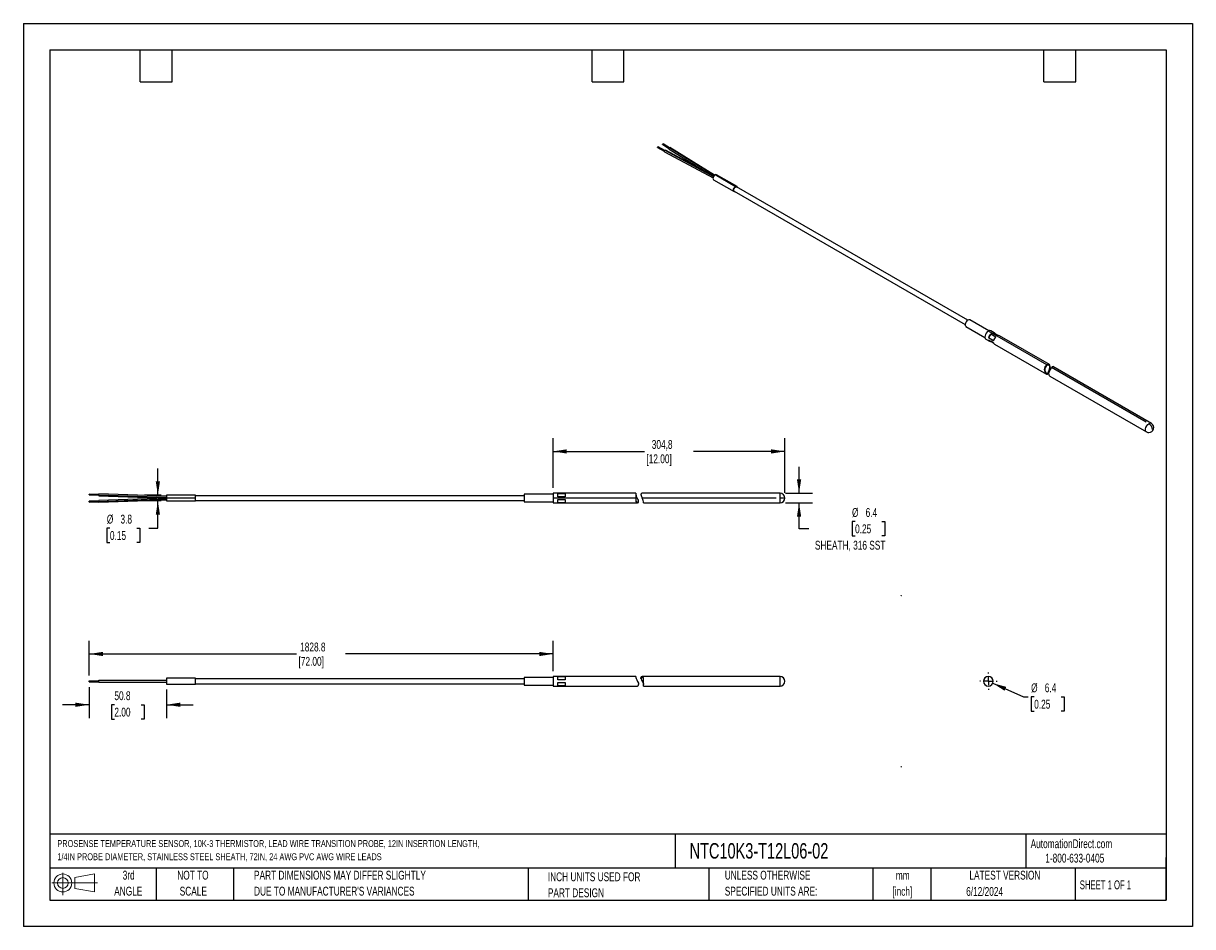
# Model space of a CAD drawing. Header units: millimetres. Extents: x 0 to 768, y 0 to 594.
import ezdxf

# ---------------------------------------------------------------- set-up
doc = ezdxf.new("R2010")
doc.units = ezdxf.units.MM
doc.header["$LTSCALE"] = 2.75
doc.linetypes.add('CENTERX2', pattern=[20.32, 12.7, -2.54, 2.54, -2.54])
doc.layers.add('CENTER', color=40, linetype='CENTERX2')
doc.layers.add('SLD-DEFPOINTS', color=7, linetype='Continuous')
doc.layers.add('DIMENSIONS', color=140, linetype='Continuous', lineweight=25)
doc.layers.add('TEXT', color=140, linetype='Continuous', lineweight=25)
doc.styles.add('SLDTEXTSTYLE0', font='TXT', dxfattribs={"width": 0.7})
doc.styles.add('SLDTEXTSTYLE1', font='TXT', dxfattribs={"width": 0.65})
doc.dimstyles.new('SLDDIMSTYLE0', dxfattribs={"dimtxt": 5.934521, "dimasz": 9.0805, "dimexe": 0, "dimexo": 0.0625, "dimgap": 1.48363, "dimtad": 0, "dimtih": 1, "dimtoh": 1, "dimdec": 1, "dimrnd": 1e-09, "dimzin": 12, "dimdsep": 46, "dimtxsty": 'SLDTEXTSTYLE0', "dimsah": 1, "dimcen": 0, "dimadec": 0, "dimazin": 3, "dimtfac": 1, "dimtdec": 1, "dimtofl": 0, "dimtmove": 0, "dimatfit": 3, "dimfxl": 0, "dimfrac": 2, "dimtolj": 1, "dimtzin": 12, "dimarcsym": 0})
doc.dimstyles.new('SLDDIMSTYLE1', dxfattribs={"dimtxt": 5.934521, "dimasz": 9.0805, "dimexe": 0, "dimexo": 0.0625, "dimgap": 1.48363, "dimtad": 0, "dimtih": 1, "dimtoh": 1, "dimdec": 1, "dimrnd": 1e-09, "dimzin": 12, "dimdsep": 46, "dimtxsty": 'SLDTEXTSTYLE0', "dimsah": 1, "dimcen": 0.09, "dimadec": 0, "dimazin": 3, "dimtfac": 1, "dimtdec": 1, "dimtofl": 0, "dimtmove": 0, "dimatfit": 3, "dimfxl": 0, "dimfrac": 2, "dimtolj": 1, "dimtzin": 12, "dimarcsym": 0})
doc.dimstyles.new('SLDDIMSTYLE2', dxfattribs={"dimtxt": 5.934521, "dimasz": 9.0805, "dimexe": 0, "dimexo": 0.0625, "dimgap": 1.48363, "dimtad": 0, "dimtih": 1, "dimtoh": 1, "dimdec": 1, "dimrnd": 1e-09, "dimzin": 12, "dimdsep": 46, "dimtxsty": 'SLDTEXTSTYLE0', "dimsah": 1, "dimcen": 0.09, "dimadec": 0, "dimazin": 3, "dimtfac": 1, "dimtdec": 1, "dimtmove": 0, "dimatfit": 0, "dimfxl": 0, "dimfrac": 2, "dimtolj": 1, "dimtzin": 12, "dimarcsym": 0})

# ---------------------------------------------------------------- blocks, each defined once
blk = doc.blocks.new('Block11')
at = {"color": 7, "linetype": 'Continuous', "lineweight": 18}
for p, q in [((0, 7.92), (29.9, 7.92)), ((7.12, 14.6), (7.12, 0)), ((15.07, 11.46), (27.98, 13.84)), ((15.07, 4.39), (15.07, 11.46)), ((27.98, 13.84), (27.98, 2.01)), ((15.07, 4.39), (27.98, 2.01))]:
    blk.add_line(p, q, dxfattribs=at)
for radius in [5.91, 3.54]:
    blk.add_circle((7.12, 7.92), radius, dxfattribs=at)
blk = doc.blocks.new('Block12')
at = {"layer": 'SLD-DEFPOINTS'}
blk.add_blockref('Block11', (0, 0), dxfattribs=at)
blk = doc.blocks.new('SW_NOTE_0')
at = {"layer": 'TEXT', "color": 0, "linetype": 'CENTERX2', "lineweight": 18, "char_height": 4.5446, "attachment_point": 1, "style": 'SLDTEXTSTYLE0'}
for s, insert in [('PROSENSE TEMPERATURE SENSOR, 10K-3 THERMISTOR,\xa0LEAD WIRE TRANSITION PROBE, 12IN INSERTION LENGTH,', (0, 5.86)), ('1/4IN\xa0PROBE\xa0DIAMETER, STAINLESS STEEL SHEATH, 72IN, 24 AWG PVC AWG\xa0WIRE\xa0LEADS', (0, -2.81))]:
    blk.add_mtext(s, dxfattribs=dict(at, insert=insert))
blk = doc.blocks.new('SW_NOTE_0_1')
at = {"layer": 'TEXT', "color": 0, "linetype": 'CENTERX2', "lineweight": 18, "char_height": 5.821, "attachment_point": 2, "style": 'SLDTEXTSTYLE0'}
for s, insert in [('mm', (7.82, 7.5)), ('[inch]', (7.59, -3.01))]:
    blk.add_mtext(s, dxfattribs=dict(at, insert=insert))
blk = doc.blocks.new('SW_NOTE_0_2')
at = {"layer": 'TEXT', "color": 0, "linetype": 'CENTERX2', "lineweight": 18, "char_height": 5.8208, "attachment_point": 1, "style": 'SLDTEXTSTYLE0'}
for s, insert in [('UNLESS OTHERWISE', (0, 7.5)), ('SPECIFIED UNITS ARE:', (0, -3.01))]:
    blk.add_mtext(s, dxfattribs=dict(at, insert=insert))
blk = doc.blocks.new('SW_NOTE_0_3')
at = {"layer": 'TEXT', "color": 0, "linetype": 'CENTERX2', "lineweight": 18, "char_height": 5.8208, "attachment_point": 1, "style": 'SLDTEXTSTYLE0'}
for s, insert in [('PART DIMENSIONS MAY DIFFER SLIGHTLY', (0, 7.5)), ("DUE TO MANUFACTURER'S VARIANCES", (0, -3.01))]:
    blk.add_mtext(s, dxfattribs=dict(at, insert=insert))
blk = doc.blocks.new('SW_NOTE_0_4')
at = {"layer": 'TEXT', "color": 0, "linetype": 'CENTERX2', "lineweight": 18, "char_height": 5.821, "attachment_point": 2, "style": 'SLDTEXTSTYLE0'}
for s, insert in [('NOT TO', (14.46, 7.5)), ('SCALE', (14.73, -3.01))]:
    blk.add_mtext(s, dxfattribs=dict(at, insert=insert))
blk = doc.blocks.new('SW_NOTE_0_5')
at = {"layer": 'TEXT', "color": 0, "linetype": 'CENTERX2', "lineweight": 18, "char_height": 5.821, "attachment_point": 2, "style": 'SLDTEXTSTYLE0'}
for s, insert in [('3rd', (6.37, 7.5)), ('ANGLE', (6.1, -3.01))]:
    blk.add_mtext(s, dxfattribs=dict(at, insert=insert))
blk = doc.blocks.new('SW_NOTE_0_6')
at = {"layer": 'TEXT', "color": 0, "linetype": 'CENTERX2', "lineweight": 18, "char_height": 5.8208, "attachment_point": 1, "style": 'SLDTEXTSTYLE0'}
for s, insert in [('INCH UNITS USED FOR', (0, 7.5)), ('PART DESIGN', (0, -3.01))]:
    blk.add_mtext(s, dxfattribs=dict(at, insert=insert))
blk = doc.blocks.new('_D')
at = {"layer": 'DIMENSIONS'}
for p, q in [((637.04, 160.02), (657.14, 151.06)), ((657.14, 151.06), (660.26, 151.06)), ((664.25, 151.06), (662.26, 151.06)), ((662.26, 151.06), (662.26, 141.63)), ((681.88, 151.06), (683.88, 151.06)), ((683.88, 151.06), (683.88, 141.63)), ((662.26, 141.63), (664.25, 141.63)), ((683.88, 141.63), (681.88, 141.63))]:
    blk.add_line(p, q, dxfattribs=at)
blk.add_solid([(637.04, 160.02), (644.76, 155.05), (645.9, 157.6)], dxfattribs=at)
at = {"layer": 'DIMENSIONS', "char_height": 5.821, "attachment_point": 1, "style": 'SLDTEXTSTYLE0'}
for s, insert in [('%%c', (662.24, 159.89)), ('6.4', (671.2, 159.89)), ('0.25', (664.25, 149.13))]:
    blk.add_mtext(s, dxfattribs=dict(at, insert=insert))
blk = doc.blocks.new('SW_CENTERMARKSYMBOL_0')
at = {"layer": 'CENTER', "color": 0}
for p, q in [((-5.08, 0), (-5.715, 0)), ((0, 0), (-2.54, 0)), ((0, 5.08), (0, 5.715)), ((0, 0), (0, 2.54)), ((0, 0), (0, -2.54)), ((0, 0), (2.54, 0)), ((5.08, 0), (5.715, 0)), ((0, -5.08), (0, -5.715))]:
    blk.add_line(p, q, dxfattribs=at)
blk = doc.blocks.new('_D_1')
at = {"layer": 'DIMENSIONS'}
for p, q in [((43.24, 165.11), (43.24, 187.95)), ((348.04, 167.98), (348.04, 187.95)), ((43.24, 179.22), (179.51, 179.22)), ((348.04, 179.22), (211.78, 179.22))]:
    blk.add_line(p, q, dxfattribs=at)
for points in [[(43.24, 179.22), (52.32, 177.82), (52.32, 180.62)], [(348.04, 179.22), (338.96, 180.62), (338.96, 177.82)]]:
    blk.add_solid(points, dxfattribs=at)
at = {"layer": 'DIMENSIONS', "char_height": 5.821, "attachment_point": 1, "style": 'SLDTEXTSTYLE0'}
for s, insert in [('1828.8', (181.89, 186.72)), ('[72.00]', (180.83, 177.29))]:
    blk.add_mtext(s, dxfattribs=dict(at, insert=insert))
blk = doc.blocks.new('_D_2')
at = {"layer": 'DIMENSIONS'}
for p, q in [((43.24, 157.51), (43.24, 137.12)), ((94.02, 155.91), (94.02, 137.12)), ((43.24, 145.85), (25.78, 145.85)), ((59.81, 145.85), (57.82, 145.85)), ((57.82, 145.85), (57.82, 136.42)), ((77.45, 145.85), (79.44, 145.85)), ((79.44, 145.85), (79.44, 136.42)), ((94.02, 145.85), (111.48, 145.85)), ((57.82, 136.42), (59.81, 136.42)), ((79.44, 136.42), (77.45, 136.42))]:
    blk.add_line(p, q, dxfattribs=at)
for points in [[(43.24, 145.85), (34.16, 147.25), (34.16, 144.46)], [(94.02, 145.85), (103.1, 144.46), (103.1, 147.25)]]:
    blk.add_solid(points, dxfattribs=at)
at = {"layer": 'DIMENSIONS', "char_height": 5.821, "attachment_point": 1, "style": 'SLDTEXTSTYLE0'}
for s, insert in [('50.8', (59.81, 154.69)), ('2.00', (59.81, 143.92))]:
    blk.add_mtext(s, dxfattribs=dict(at, insert=insert))
blk = doc.blocks.new('_D_3')
at = {"layer": 'DIMENSIONS'}
for p, q in [((348.04, 288.36), (348.04, 321.1)), ((500.44, 285.18), (500.44, 321.1)), ((348.04, 312.37), (408.11, 312.37)), ((500.44, 312.37), (440.38, 312.37))]:
    blk.add_line(p, q, dxfattribs=at)
for points in [[(348.04, 312.37), (357.12, 310.97), (357.12, 313.76)], [(500.44, 312.37), (491.36, 313.76), (491.36, 310.97)]]:
    blk.add_solid(points, dxfattribs=at)
at = {"layer": 'DIMENSIONS', "char_height": 5.821, "attachment_point": 1, "style": 'SLDTEXTSTYLE0'}
for s, insert in [('304,8', (412.96, 319.87)), ('[12.00]', (409.43, 310.44))]:
    blk.add_mtext(s, dxfattribs=dict(at, insert=insert))
blk = doc.blocks.new('_D_4')
at = {"layer": 'DIMENSIONS'}
for p, q in [((509.74, 284.87), (509.74, 302.33)), ((500.76, 284.87), (518.47, 284.87)), ((500.76, 278.52), (518.47, 278.52)), ((509.74, 261.59), (509.74, 278.52)), ((516.17, 261.59), (509.74, 261.59)), ((546.55, 266.31), (544.56, 266.31)), ((544.56, 266.31), (544.56, 256.88)), ((564.19, 266.31), (566.18, 266.31)), ((566.18, 266.31), (566.18, 256.88)), ((544.56, 256.88), (546.55, 256.88)), ((566.18, 256.88), (564.19, 256.88))]:
    blk.add_line(p, q, dxfattribs=at)
for points in [[(509.74, 284.87), (511.14, 293.95), (508.34, 293.95)], [(509.74, 278.52), (508.34, 269.44), (511.14, 269.44)]]:
    blk.add_solid(points, dxfattribs=at)
at = {"layer": 'DIMENSIONS', "attachment_point": 1, "style": 'SLDTEXTSTYLE0'}
for s, insert, char_height in [('%%c', (544.54, 275.14), 5.821), ('6.4', (553.5, 275.14), 5.821), ('0.25', (546.55, 264.38), 5.821), ('SHEATH, 316 SST', (520.15, 253.62), 5.8208)]:
    blk.add_mtext(s, dxfattribs=dict(at, insert=insert, char_height=char_height))
blk = doc.blocks.new('_D_5')
at = {"layer": 'DIMENSIONS'}
for p, q in [((88.38, 283.6), (88.38, 301.06)), ((90.53, 283.6), (79.65, 283.6)), ((90.53, 279.79), (79.65, 279.79)), ((88.38, 261.94), (88.38, 279.79)), ((56.86, 261.94), (54.87, 261.94)), ((54.87, 261.94), (54.87, 252.51)), ((74.5, 261.94), (76.49, 261.94)), ((76.49, 261.94), (76.49, 252.51)), ((82.46, 261.94), (88.38, 261.94)), ((54.87, 252.51), (56.86, 252.51)), ((76.49, 252.51), (74.5, 252.51))]:
    blk.add_line(p, q, dxfattribs=at)
for points in [[(88.38, 283.6), (89.78, 292.68), (86.99, 292.68)], [(88.38, 279.79), (86.99, 270.71), (89.78, 270.71)]]:
    blk.add_solid(points, dxfattribs=at)
at = {"layer": 'DIMENSIONS', "char_height": 5.821, "attachment_point": 1, "style": 'SLDTEXTSTYLE0'}
for s, insert in [('%%c', (54.85, 270.78)), ('3.8', (63.81, 270.78)), ('0.15', (56.86, 260.01))]:
    blk.add_mtext(s, dxfattribs=dict(at, insert=insert))

msp = doc.modelspace()

# ---------------------------------------------------------------- linework, layer by layer
at = {"color": 7, "linetype": 'Continuous'}
for p, q in [((0.01, 593.73), (0.01, 0.01)), ((0.01, 593.73), (768.36, 593.73)), ((768.36, 593.73), (768.36, 0.01)), ((768.36, 0.01), (0.01, 0.01))]:
    msp.add_line(p, q, dxfattribs=at)
for p, q in [((416.79, 512.09), (421.19, 509.72)), ((416.95, 512.6), (421.43, 510.19)), ((421.49, 510.25), (417.1, 512.62)), ((420.13, 514.01), (424.22, 511.48)), ((420.28, 514.53), (424.46, 511.94)), ((424.52, 512.01), (420.43, 514.54)), ((421.3, 509.35), (453.22, 492.16)), ((421.59, 510.33), (453.55, 493.12)), ((453.65, 493.25), (421.88, 510.36)), ((424.32, 511.09), (449.64, 495.41)), ((424.61, 512.07), (454.09, 493.82)), ((454.26, 493.93), (424.9, 512.1)), ((468, 486.36), (454.53, 494.13)), ((468.96, 486.45), (455.47, 494.24)), ((453.56, 490.94), (467.05, 483.15)), ((620.55, 398.64), (468.73, 486.29)), ((467.08, 483.43), (618.9, 395.79)), ((619.41, 394.5), (631.91, 387.28)), ((634.42, 391.63), (621.92, 398.84)), ((632.55, 386.14), (634.8, 384.85)), ((672.57, 369.3), (634.14, 391.49)), ((635.76, 389.73), (634.23, 387.07)), ((637.6, 385.12), (634.23, 387.07)), ((634.23, 385.64), (637.6, 383.69)), ((634.23, 385.64), (635.76, 384.75)), ((637.97, 390.35), (635.73, 391.64)), ((635.76, 389.73), (639.14, 387.78)), ((637.6, 383.69), (635.76, 384.75)), ((640.38, 388.5), (637.01, 390.45)), ((674.25, 369.4), (641.35, 388.4)), ((638.17, 382.9), (672.35, 363.17)), ((674.08, 368.92), (674.25, 369.4)), ((672.35, 363.17), (672.57, 363.63)), ((674.6, 361.87), (738.07, 325.23)), ((737.86, 331.61), (675.61, 367.54)), ((741.24, 330.73), (676.5, 368.11)), ((49.59, 284.13), (43.24, 284.35)), ((43.24, 284.05), (43.24, 284.35)), ((94.02, 282.86), (49.59, 284.41)), ((49.59, 283.83), (49.59, 284.4)), ((402.4, 284.87), (348.04, 284.87)), ((348.04, 284.87), (348.04, 281.69)), ((351.22, 284.74), (355.99, 284.74)), ((351.22, 282.57), (351.22, 284.74)), ((355.99, 284.74), (355.99, 282.57)), ((497.27, 284.87), (406.7, 284.87)), ((497.27, 281.69), (497.27, 284.87)), ((43.24, 284.05), (43.24, 283.75)), ((43.24, 284.05), (49.59, 283.83)), ((43.24, 283.75), (49.6, 283.52)), ((49.6, 279.86), (43.24, 279.64)), ((43.24, 279.33), (43.24, 279.63)), ((43.24, 279.33), (49.59, 279.56)), ((43.24, 279.33), (43.24, 279.03)), ((43.24, 279.03), (49.59, 279.25)), ((49.59, 283.83), (94.02, 282.28)), ((49.59, 283.83), (49.59, 283.24)), ((49.59, 283.24), (94.04, 281.69)), ((94.04, 281.69), (49.59, 280.14)), ((49.59, 279.56), (94.02, 281.11)), ((49.59, 278.97), (94.02, 280.52)), ((49.59, 279.56), (49.59, 280.13)), ((49.59, 279.56), (49.59, 278.97)), ((113.09, 283.6), (94.02, 283.6)), ((94.02, 283.6), (94.02, 281.69)), ((94.02, 281.69), (94.02, 279.79)), ((94.02, 279.79), (113.09, 279.79)), ((113.09, 281.69), (94.04, 281.69)), ((113.09, 281.69), (113.09, 283.6)), ((113.09, 283.34), (328.99, 283.34)), ((113.09, 279.79), (113.09, 281.69)), ((113.09, 280.04), (328.99, 280.04)), ((348.04, 284.2), (328.99, 284.2)), ((328.99, 284.2), (328.99, 279.18)), ((328.99, 279.18), (348.04, 279.18)), ((348.04, 281.69), (348.04, 278.52)), ((402.4, 281.69), (348.04, 281.69)), ((348.04, 278.52), (403.52, 278.52)), ((355.99, 282.57), (351.22, 282.57)), ((351.22, 280.81), (355.99, 280.81)), ((351.22, 278.64), (351.22, 280.81)), ((355.99, 278.64), (351.22, 278.64)), ((355.99, 280.81), (355.99, 278.64)), ((402.65, 283.58), (402.53, 283.94)), ((404.33, 279.45), (404.27, 279.81)), ((494.73, 281.69), (406.7, 281.69)), ((407.44, 278.52), (497.27, 278.52)), ((500.44, 281.69), (497.27, 281.69)), ((497.27, 278.52), (497.27, 281.69)), ((43.24, 161.01), (43.24, 161.62)), ((43.24, 161.62), (49.59, 161.62)), ((49.59, 160.73), (49.59, 161.9)), ((49.59, 161.9), (94.02, 161.9)), ((94.04, 163.22), (94.02, 163.22)), ((94.02, 163.22), (94.02, 159.41)), ((113.09, 163.22), (94.04, 163.22)), ((113.09, 159.41), (113.09, 163.22)), ((328.99, 162.96), (113.09, 162.96)), ((348.04, 163.82), (328.99, 163.82)), ((328.99, 163.82), (328.99, 158.8)), ((348.04, 164.49), (348.04, 158.14)), ((402.4, 164.49), (348.04, 164.49)), ((351.22, 164.36), (355.99, 164.36)), ((351.22, 162.19), (351.22, 164.36)), ((355.99, 162.19), (351.22, 162.19)), ((355.99, 164.36), (355.99, 162.19)), ((405.82, 163.2), (405.7, 163.56)), ((494.73, 164.49), (406.7, 164.49)), ((497.27, 164.49), (494.73, 164.49)), ((497.27, 158.14), (497.27, 164.49)), ((634.14, 161.31), (634.14, 164.49)), ((43.23, 161.01), (49.61, 161.01)), ((49.57, 160.73), (94.02, 160.73)), ((49.57, 160.73), (49.57, 160.73)), ((94.02, 159.41), (113.09, 159.41)), ((113.09, 159.66), (328.99, 159.66)), ((328.99, 158.8), (348.04, 158.8)), ((348.04, 158.14), (403.52, 158.14)), ((351.22, 160.43), (355.99, 160.43)), ((351.22, 158.26), (351.22, 160.43)), ((355.99, 158.26), (351.22, 158.26)), ((355.99, 160.43), (355.99, 158.26)), ((407.44, 158.14), (497.27, 158.14)), ((407.5, 159.07), (407.45, 159.43))]:
    msp.add_line(p, q)
at = {"color": 179, "linetype": 'Continuous', "lineweight": 18}
msp.add_line((500.44, 281.69), (497.27, 281.69), dxfattribs=at)
at = {"flags": 128}
for points in [[(416.8, 512.09), (416.78, 512.1), (416.74, 512.15), (416.73, 512.23), (416.74, 512.32), (416.78, 512.41), (416.83, 512.5), (416.9, 512.57), (416.95, 512.6)], [(416.95, 512.6), (417.02, 512.63), (417.08, 512.62), (417.09, 512.61)], [(420.13, 514.02), (420.11, 514.03), (420.08, 514.08), (420.07, 514.16), (420.08, 514.24), (420.11, 514.34), (420.17, 514.42), (420.24, 514.49), (420.28, 514.53)], [(420.28, 514.53), (420.35, 514.55), (420.42, 514.55), (420.43, 514.54)], [(421.31, 509.35), (421.27, 509.37), (421.2, 509.47), (421.18, 509.62), (421.2, 509.79), (421.27, 509.97), (421.38, 510.13), (421.51, 510.27), (421.59, 510.33)], [(421.59, 510.33), (421.73, 510.38), (421.85, 510.37), (421.88, 510.35)], [(424.32, 511.1), (424.29, 511.11), (424.22, 511.22), (424.2, 511.36), (424.23, 511.53), (424.29, 511.71), (424.4, 511.88), (424.53, 512.01), (424.61, 512.07)], [(424.61, 512.07), (424.75, 512.12), (424.87, 512.12), (424.91, 512.09)], [(454.52, 494.14), (454, 493.73), (453.56, 493.14), (453.27, 492.46), (453.17, 491.81), (453.27, 491.27), (453.56, 490.94), (453.56, 490.94)], [(455.47, 494.24), (455.03, 494.32), (454.52, 494.14)], [(467.65, 483.1), (467.49, 483.07), (467.05, 483.15), (466.76, 483.49), (466.66, 484.02), (466.76, 484.68), (467.05, 485.35), (467.49, 485.94), (468, 486.36)], [(467.28, 483.31), (467.17, 483.36), (466.92, 483.65), (466.83, 484.12), (466.92, 484.69), (467.17, 485.28), (467.55, 485.8), (468, 486.16)], [(468, 486.36), (468.52, 486.54), (468.96, 486.45), (469.25, 486.11), (469.31, 485.96)], [(468, 486.16), (468.45, 486.32), (468.84, 486.24), (468.93, 486.17)], [(621.92, 398.84), (621.87, 398.87), (621.32, 398.95), (620.68, 398.73), (620.04, 398.22), (619.49, 397.51), (619.09, 396.69), (618.9, 395.86), (618.96, 395.14), (619.24, 394.63), (619.41, 394.5)], [(634.14, 391.49), (633.41, 390.92), (632.76, 390.14), (632.26, 389.23), (631.96, 388.27), (631.9, 387.39), (632.08, 386.67), (632.49, 386.18), (632.55, 386.14)], [(672.35, 363.17), (672.67, 363.07), (673.03, 363.22), (673.44, 363.78), (673.83, 364.67), (674.19, 365.56), (674.53, 366.52), (674.76, 367.41), (674.8, 368.28), (674.6, 368.99), (674.26, 369.4), (674.25, 369.4)], [(672.57, 363.63), (672.83, 363.57), (673.13, 363.73), (673.42, 364.16), (673.76, 364.93), (674.05, 365.73), (674.31, 366.6), (674.46, 367.39), (674.47, 368.1), (674.31, 368.65), (674.08, 368.92)], [(674.6, 361.87), (674.33, 362.1), (674.01, 362.64), (673.89, 363.46), (674.08, 364.36), (674.48, 365.31), (674.94, 366.22), (675.3, 366.94), (675.61, 367.54)], [(675.61, 367.54), (675.81, 367.84), (676.01, 368.06), (676.37, 368.16), (676.5, 368.11)], [(738.07, 325.23), (737.71, 325.56), (737.45, 326.25), (737.45, 327.15), (737.71, 328.15), (738.21, 329.13), (738.89, 329.97), (739.66, 330.57)], [(402.4, 284.83), (402.4, 284.85), (402.41, 284.55), (402.53, 283.94), (402.53, 283.94)], [(402.4, 281.69), (402.4, 280.55), (402.48, 279.64), (402.72, 279), (403.09, 278.63), (403.6, 278.52), (404.12, 278.81), (404.31, 279.3), (404.33, 279.45)], [(402.43, 281.69), (402.46, 280.83), (402.57, 280.06), (402.79, 279.5), (403.12, 279.15), (403.56, 279.03), (404.01, 279.24), (404.24, 279.67), (404.27, 279.81)], [(404.27, 279.81), (404.13, 280.32), (403.85, 281.02), (403.45, 281.84), (402.98, 282.78), (402.67, 283.5), (402.67, 283.52)], [(407.44, 278.54), (407.44, 278.52), (407.48, 278.73), (407.52, 279.27), (407.39, 280.05), (407.1, 280.85), (406.7, 281.69)], [(402.4, 164.49), (402.4, 164.28), (402.48, 163.73), (402.72, 163), (403.09, 162.17), (403.6, 161.16), (404.12, 159.98), (404.31, 159.23), (404.33, 159.07)], [(405.82, 163.2), (405.97, 162.83), (406.3, 162.11), (406.73, 161.25), (407.19, 160.26), (407.41, 159.58), (407.49, 159.13)], [(407.5, 159.07), (407.52, 159.54), (407.47, 160.39), (407.44, 161.44), (407.48, 162.46), (407.52, 163.37), (407.39, 164.03), (407.1, 164.37), (406.7, 164.49)], [(407.5, 162.84), (407.37, 163.45), (407.13, 163.82), (406.77, 163.98), (406.7, 163.98)], [(407.44, 158.17), (407.44, 158.15), (407.49, 158.39), (407.51, 158.96), (407.5, 159.07)], [(407.45, 159.43), (407.48, 159.6), (407.5, 159.9)], [(631.89, 159.07), (632.44, 158.63), (632.76, 158.48)]]:
    msp.add_lwpolyline(points, dxfattribs=at)
for centre, radius, start, end in [((635.06, 390.27), 1.53, 64.16767, 127.14279), ((639.33, 385.9), 5.23, 132.9248, 167.0752), ((635.4, 385.9), 1.21, 192.61758, 287.37167), ((637.37, 389.3), 1.21, 12.61758, 107.37167), ((642.7, 383.95), 5.23, 132.9248, 167.0752), ((640.74, 387.26), 1.29, 61.98947, 106.17847), ((638.83, 383.97), 1.26, 193.21808, 238.6104), ((674.58, 366.16), 3.73, 122.57731, 233.29894), ((674.46, 366.24), 3.23, 125.34051, 233.94272), ((673.5, 367.99), 1.6, 61.8014, 125.20956), ((673.38, 367.66), 1.44, 60.67888, 122.87228), ((740.58, 329.37), 1.51, 63.76387, 127.5181), ((739.66, 327.98), 3.17, 269.95367, 60.02739), ((737.03, 326.46), 4.88, 2.60548, 57.39452), ((739.56, 327.59), 2.79, 237.7392, 271.99161), ((406.75, 283.79), 1.06, 92.92106, 171.94428), ((497.27, 281.69), 3.18, 0, 90), ((411.77, 282.26), 9.39, 169.7419, 183.49855), ((408.37, 281.98), 5.95, 164.4416, 182.80693), ((418.44, 288.24), 13.44, 198.64752, 209.12682), ((497.27, 281.69), 3.18, 270, 0), ((406.8, 163.38), 1.11, 95.43469, 170.73525), ((406.87, 162.9), 1.09, 99.09135, 164.18222), ((497.27, 161.31), 3.18, 0, 90), ((634.14, 161.31), 3.18, 90, 270), ((634.14, 161.31), 3.18, 270, 90), ((403.51, 158.99), 0.825, 270.55887, 5.37064), ((497.27, 161.31), 3.18, 270, 0)]:
    msp.add_arc(centre, radius, start, end)
at = {"color": 179, "linetype": 'Continuous', "lineweight": 18}
for centre, start, end in [((576.93, 217.07), 57.00002, 131.407), ((576.94, 105.55), 228.593, 302.99994)]:
    msp.add_arc(centre, 0.5, start, end, dxfattribs=at)
at = {"layer": 'TEXT'}
for p, q in [((17.46, 576.26), (750.89, 576.26)), ((17.46, 576.26), (17.46, 17.46)), ((76.83, 555.31), (76.83, 576.26)), ((97.79, 555.31), (97.79, 576.26)), ((373.7, 555.31), (373.7, 576.26)), ((394.65, 555.31), (394.65, 576.26)), ((750.89, 576.26), (750.89, 17.46)), ((670.56, 555.31), (670.56, 576.26)), ((691.51, 555.31), (691.51, 576.26)), ((76.83, 555.31), (97.79, 555.31)), ((373.7, 555.31), (394.65, 555.31)), ((670.56, 555.31), (691.51, 555.31)), ((750.89, 60.85), (17.46, 60.85)), ((428.34, 60.85), (428.34, 38.42)), ((658.83, 60.85), (658.83, 38.42)), ((750.89, 17.46), (750.89, 45.4)), ((750.89, 38.42), (17.46, 38.42)), ((87.31, 38.42), (87.31, 17.46)), ((138.08, 38.42), (138.08, 17.46)), ((331.78, 38.42), (331.78, 17.46)), ((450.4, 38.42), (450.4, 17.46)), ((558.32, 38.42), (558.32, 17.46)), ((596.23, 38.42), (596.23, 17.46)), ((691.21, 38.42), (691.21, 17.46)), ((17.46, 17.46), (750.89, 17.46))]:
    msp.add_line(p, q, dxfattribs=at)

# ---------------------------------------------------------------- block references
at = {"layer": 'CENTER'}
msp.add_blockref('SW_CENTERMARKSYMBOL_0', (634.14, 161.31), dxfattribs=at)
at = {"layer": 'SLD-DEFPOINTS'}
msp.add_blockref('Block12', (18.8, 20.77), dxfattribs=at)
at = {"layer": 'TEXT', "linetype": 'CENTERX2', "lineweight": 18}
for name, p in [('SW_NOTE_0', (22.31, 51.02)), ('SW_NOTE_0_5', (62.83, 29.25)), ('SW_NOTE_0_4', (96.96, 29.25)), ('SW_NOTE_0_3', (151.58, 29.25)), ('SW_NOTE_0_6', (344.66, 28.18)), ('SW_NOTE_0_2', (460.92, 29.25)), ('SW_NOTE_0_1', (570.04, 29.12))]:
    msp.add_blockref(name, p, dxfattribs=at)

# ---------------------------------------------------------------- texts
for s, insert, char_height, attachment_point, style in [('NTC10K3-T12L06-02', (437.82, 54.9), 10.1865, 1, 'SLDTEXTSTYLE0'), ('AutomationDirect.com', (661.91, 57.41), 5.8208, 1, 'SLDTEXTSTYLE0'), ('1-800-633-0405', (671.53, 47.95), 5.8208, 1, 'SLDTEXTSTYLE0'), ('LATEST VERSION', (645.02, 36.75), 5.8208, 2, 'SLDTEXTSTYLE0'), ('6/12/2024', (631.68, 26.03), 5.821, 2, 'SLDTEXTSTYLE0'), ('SHEET 1 OF 1', (694.21, 30.39), 5.8208, 1, 'SLDTEXTSTYLE1')]:
    msp.add_mtext(s, dxfattribs=dict(at, insert=insert, char_height=char_height, attachment_point=attachment_point, style=style))

# ---------------------------------------------------------------- dimensions: what is measured, and where the dimension line sits
at = {"layer": 'DIMENSIONS'}
dim = msp.add_linear_dim(base=(348.04, 312.37), p1=(500.44, 281.69), p2=(348.04, 284.87), text='304,8\\P[12.00]', dimstyle='SLDDIMSTYLE1', dxfattribs=at)
dim.commit()
dim.dimension.update_dxf_attribs({"geometry": '_D_3', "text_midpoint": (424.24, 312.37), "dimtype": 160})
for base, p1, p2, angle, text, dimstyle, picture, middle in [((88.38, 283.6), (94.02, 279.79), (94.02, 283.6), 90, '%%c<>', 'SLDDIMSTYLE2', '_D_5', (88.38, 261.94)), ((509.73967228, 278.51677269), (497.26918238, 284.86677269), (497.26918238, 278.51677269), 90, '%%c<>\\PSHEATH, 316 SST', 'SLDDIMSTYLE2', '_D_4', (509.73967228, 261.5909925)), ((43.24, 179.22), (348.04, 164.49), (43.24, 161.62), 0, '1828.8\\P[72.00]', 'SLDDIMSTYLE1', '_D_1', (195.64, 179.22))]:
    dim = msp.add_linear_dim(base=base, p1=p1, p2=p2, angle=angle, text=text, dimstyle=dimstyle, dxfattribs=at)
    dim.commit()
    dim.dimension.update_dxf_attribs({"geometry": picture, "text_midpoint": middle, "dimtype": 160})
dim = msp.add_diameter_dim_2p(p1=(631.24, 162.61), p2=(637.04, 160.02), dimstyle='SLDDIMSTYLE0', dxfattribs=at)
dim.commit()
dim.dimension.update_dxf_attribs({"geometry": '_D', "text_midpoint": (673.07, 151.06), "dimtype": 163})
dim = msp.add_linear_dim(base=(43.24, 145.85), p1=(94.02, 159.41), p2=(43.24, 161.01), dimstyle='SLDDIMSTYLE2', dxfattribs=at)
dim.commit()
dim.dimension.update_dxf_attribs({"geometry": '_D_2', "text_midpoint": (68.63, 145.85), "dimtype": 160})

doc.saveas('drawing.dxf')
